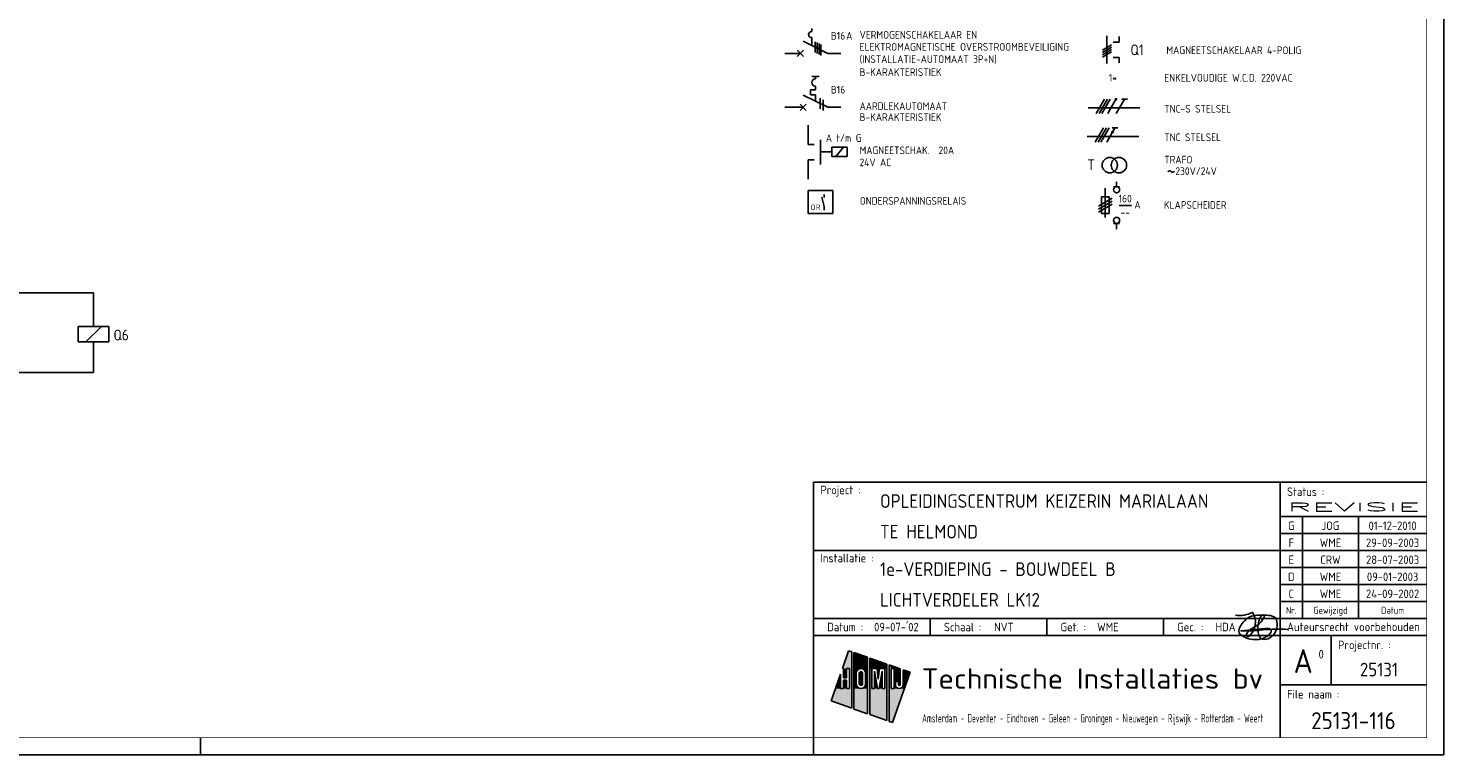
# Model space of a CAD drawing. Header units: millimetres. Extents: x 0 to 1189, y -5 to 836.
# Tile 7 of 10: x 773 to 1189, y -5 to 208. Entities that reach past the tile are written whole.
import ezdxf
from ezdxf.enums import TextEntityAlignment as Align

# ---------------------------------------------------------------- set-up
doc = ezdxf.new("R2010")
doc.units = ezdxf.units.MM
doc.linetypes.add('HIDDEN', pattern=[9.525, 6.35, -3.175])
doc.layers.get('0').update_dxf_attribs({"linetype": 'CONTINUOUS'})
for name, color, linetype in [('02-61-50-lijn050', 90, 'CONTINUOUS'), ('1', 7, 'CONTINUOUS'), ('40', 1, 'CONTINUOUS'), ('41', 2, 'CONTINUOUS'), ('70', 1, 'CONTINUOUS'), ('71', 2, 'CONTINUOUS'), ('EL$2B---_KADER', 4, 'CONTINUOUS'), ('LIJN025', 10, 'CONTINUOUS'), ('LIJN035', 50, 'CONTINUOUS'), ('LIJN050', 90, 'CONTINUOUS'), ('TEKST18', 210, 'CONTINUOUS'), ('TEKST25', 10, 'CONTINUOUS'), ('TEKST35', 50, 'CONTINUOUS'), ('TEKST50', 90, 'CONTINUOUS'), ('TEKST70', 130, 'CONTINUOUS')]:
    doc.layers.add(name, color=color, linetype=linetype)
doc.styles.add('5_0', font='iso.shx')
doc.styles.add('HELV', font='ISO.SHX')
doc.styles.add('ISO', font='ISO.SHX')
doc.styles.add('NEN', font='iso.shx')
doc.styles.add('ROMAND', font='romand')

# ---------------------------------------------------------------- blocks, each defined once
blk = doc.blocks.new('A0')
at = {"layer": 'LIJN025'}
for p, q in [((1141, 80), (1141, 5)), ((1141, 70), (1184, 70)), ((1147.5, 70), (1147.5, 40)), ((1164, 70), (1164, 40)), ((1141, 65), (1184, 65)), ((1004, 60), (1141, 60)), ((1141, 60), (1184, 60)), ((1141, 55), (1184, 55)), ((1141, 50), (1184, 50)), ((1141, 45), (1184, 45)), ((1004, 40), (1184, 40)), ((1038.25, 35), (1038.25, 40)), ((1072.5, 35), (1072.5, 40)), ((1106.75, 35), (1106.75, 40)), ((1004, 35), (1184, 35)), ((1156, 35), (1156, 20.5)), ((1014.28, 30.55), (1012.44, 25.28)), ((1015.23, 30.22), (1014.28, 30.55)), ((1015.23, 13.64), (1015.23, 30.22)), ((1019.81, 28.62), (1015.85, 30)), ((1015.85, 30), (1015.85, 13.42)), ((1012.44, 25.28), (1012.78, 25.28)), ((1012.78, 25.28), (1012.78, 22.62)), ((1013.68, 25.28), (1014.58, 25.28)), ((1013.68, 22.62), (1013.68, 25.28)), ((1014.58, 25.28), (1014.58, 19.41)), ((1016.9, 24.86), (1017.35, 25.18)), ((1017.35, 25.18), (1017.88, 25.28)), ((1017.88, 25.28), (1018.41, 25.18)), ((1018.41, 25.18), (1018.85, 24.88)), ((1019.81, 12.03), (1019.81, 28.62)), ((1025.53, 26.61), (1020.49, 28.38)), ((1020.49, 28.38), (1020.49, 11.8)), ((1021.1, 19.41), (1021.1, 25.28)), ((1021.1, 25.28), (1022.62, 25.28)), ((1022.62, 25.28), (1023, 22.14)), ((1023, 22.14), (1023.38, 25.28)), ((1023.38, 25.28), (1024.92, 25.28)), ((1024.92, 25.28), (1024.92, 19.41)), ((1025.53, 10.03), (1025.53, 26.61)), ((1029.46, 25.24), (1026.21, 26.37)), ((1026.21, 26.37), (1026.21, 9.79)), ((1026.81, 19.41), (1026.81, 25.28)), ((1026.81, 25.28), (1027.69, 25.28)), ((1027.69, 25.28), (1027.69, 19.41)), ((1029.46, 20.62), (1029.46, 25.24)), ((1032.31, 24.24), (1030.31, 24.94)), ((1030.31, 24.94), (1030.31, 20.61)), ((1011.88, 23.67), (1009.11, 15.78)), ((1011.88, 19.41), (1011.88, 23.67)), ((1012.78, 22.62), (1013.68, 22.62)), ((1013.68, 21.86), (1012.78, 21.86)), ((1012.78, 21.86), (1012.78, 19.41)), ((1013.68, 19.41), (1013.68, 21.86)), ((1016.51, 23.91), (1016.61, 24.43)), ((1016.51, 20.8), (1016.51, 23.91)), ((1016.61, 20.28), (1016.51, 20.8)), ((1016.61, 24.43), (1016.9, 24.86)), ((1017.39, 23.89), (1017.46, 24.14)), ((1017.39, 20.81), (1017.39, 23.89)), ((1017.45, 20.57), (1017.39, 20.81)), ((1017.46, 24.14), (1017.63, 24.32)), ((1017.63, 24.32), (1017.89, 24.39)), ((1017.89, 24.39), (1018.13, 24.32)), ((1018.13, 24.32), (1018.31, 24.14)), ((1018.31, 24.14), (1018.38, 23.89)), ((1018.38, 20.81), (1018.32, 20.56)), ((1018.38, 23.89), (1018.38, 20.81)), ((1018.85, 24.88), (1019.14, 24.45)), ((1019.14, 24.45), (1019.25, 23.91)), ((1019.25, 20.8), (1019.15, 20.26)), ((1019.25, 23.91), (1019.25, 20.8)), ((1022.72, 19.41), (1021.87, 24.56)), ((1021.87, 24.56), (1021.87, 19.41)), ((1024.15, 24.56), (1023.29, 19.41)), ((1024.15, 19.41), (1024.15, 24.56)), ((1027.14, 9.47), (1032.31, 24.24)), ((1028.02, 20.61), (1028.02, 21.54)), ((1028.02, 21.54), (1028.88, 21.54)), ((1028.88, 21.54), (1028.88, 20.62)), ((1012.78, 19.41), (1011.88, 19.41)), ((1014.58, 19.41), (1013.68, 19.41)), ((1016.91, 19.82), (1016.61, 20.28)), ((1017.37, 19.52), (1016.91, 19.82)), ((1017.91, 19.41), (1017.37, 19.52)), ((1017.64, 20.38), (1017.45, 20.57)), ((1017.89, 20.32), (1017.64, 20.38)), ((1018.14, 20.38), (1017.89, 20.32)), ((1018.43, 19.53), (1017.91, 19.41)), ((1018.32, 20.56), (1018.14, 20.38)), ((1018.86, 19.83), (1018.43, 19.53)), ((1019.15, 20.26), (1018.86, 19.83)), ((1021.87, 19.41), (1021.1, 19.41)), ((1023.29, 19.41), (1022.72, 19.41)), ((1024.92, 19.41), (1024.15, 19.41)), ((1027.69, 19.41), (1026.81, 19.41)), ((1028.09, 20.16), (1028.02, 20.61)), ((1028.34, 19.76), (1028.09, 20.16)), ((1028.7, 19.5), (1028.34, 19.76)), ((1029.16, 19.41), (1028.7, 19.5)), ((1028.88, 20.62), (1028.97, 20.41)), ((1028.97, 20.41), (1029.17, 20.33)), ((1029.61, 19.5), (1029.16, 19.41)), ((1029.17, 20.33), (1029.37, 20.41)), ((1029.37, 20.41), (1029.46, 20.62)), ((1029.99, 19.77), (1029.61, 19.5)), ((1030.24, 20.17), (1029.99, 19.77)), ((1030.31, 20.61), (1030.24, 20.17)), ((1141, 20.5), (1184, 20.5)), ((1009.11, 15.78), (1015.23, 13.64)), ((1015.85, 13.42), (1019.81, 12.03)), ((1020.49, 11.8), (1025.53, 10.03)), ((1026.21, 9.79), (1027.14, 9.47)), ((824, 0), (824, 5)), ((1004, 0), (1004, 5))]:
    blk.add_line(p, q, dxfattribs=at)
blk.add_lwpolyline([(1189, 841), (1189, 0), (0, 0), (0, 841)], close=True, dxfattribs=at)
for points in [[(1012.44, 25.28), (1014.28, 30.55), (1015.23, 25.28), (1015.23, 30.22)], [(1015.85, 25.28), (1015.85, 30), (1019.81, 25.28), (1019.81, 28.62)], [(1012.78, 22.62), (1012.78, 25.28), (1013.68, 22.62), (1013.68, 25.28)], [(1014.58, 19.41), (1014.58, 25.28), (1015.23, 19.41), (1015.23, 25.28)], [(1015.85, 23.91), (1015.85, 25.28), (1016.51, 23.91), (1016.61, 24.43)], [(1016.61, 24.43), (1015.85, 25.28), (1016.9, 24.86), (1015.85, 25.28)], [(1016.9, 24.86), (1015.85, 25.28), (1017.35, 25.18), (1015.85, 25.28)], [(1017.35, 25.18), (1015.85, 25.28), (1017.88, 25.28), (1015.85, 25.28)], [(1018.41, 25.18), (1017.88, 25.28), (1018.41, 25.18), (1019.81, 25.28)], [(1018.85, 24.88), (1018.41, 25.18), (1018.85, 24.88), (1019.81, 25.28)], [(1019.14, 24.45), (1018.85, 24.88), (1019.14, 24.45), (1019.81, 25.28)], [(1019.25, 23.91), (1019.14, 24.45), (1019.81, 23.91), (1019.81, 25.28)], [(1020.49, 25.28), (1020.49, 28.38), (1025.53, 25.28), (1025.53, 26.61)], [(1020.49, 19.41), (1020.49, 25.28), (1021.1, 19.41), (1021.1, 25.28)], [(1023, 22.14), (1022.62, 25.28), (1023, 22.14), (1023.38, 25.28)], [(1024.92, 19.41), (1024.92, 25.28), (1025.53, 19.41), (1025.53, 25.28)], [(1026.21, 19.41), (1026.21, 26.37), (1026.81, 19.41), (1026.81, 25.28)], [(1026.81, 25.28), (1026.21, 26.37), (1027.69, 25.28), (1026.21, 26.37)], [(1027.69, 25.28), (1026.21, 26.37), (1029.46, 25.24), (1026.21, 26.37)], [(1027.69, 25.24), (1027.69, 25.28), (1029.46, 25.24)], [(1027.69, 21.54), (1027.69, 25.24), (1029.46, 21.54), (1029.46, 25.24)], [(1030.31, 20.61), (1030.31, 24.94), (1031.04, 20.61), (1032.31, 24.24)], [(1010.39, 19.41), (1011.88, 23.67), (1011.88, 19.41), (1011.88, 23.67)], [(1012.78, 19.41), (1012.78, 21.86), (1013.68, 19.41), (1013.68, 21.86)], [(1015.85, 20.8), (1015.85, 23.91), (1016.51, 20.8), (1016.51, 23.91)], [(1015.85, 19.41), (1015.85, 20.8), (1015.85, 19.41), (1016.51, 20.8)], [(1015.85, 19.41), (1016.51, 20.8), (1015.85, 19.41), (1016.61, 20.28)], [(1017.39, 23.89), (1017.46, 24.14), (1018.38, 23.89), (1018.31, 24.14)], [(1017.39, 20.81), (1017.39, 23.89), (1018.38, 20.81), (1018.38, 23.89)], [(1017.45, 20.57), (1017.39, 20.81), (1018.32, 20.56), (1018.38, 20.81)], [(1017.46, 24.14), (1017.63, 24.32), (1018.31, 24.14), (1018.13, 24.32)], [(1017.63, 24.32), (1017.89, 24.39), (1018.13, 24.32), (1017.89, 24.39)], [(1019.81, 19.41), (1019.15, 20.26), (1019.81, 20.8), (1019.25, 20.8)], [(1019.25, 20.8), (1019.25, 23.91), (1019.81, 20.8), (1019.81, 23.91)], [(1021.87, 19.41), (1021.87, 24.56), (1022.72, 19.41), (1021.87, 24.56)], [(1023.29, 19.41), (1024.15, 24.56), (1024.15, 19.41), (1024.15, 24.56)], [(1027.69, 19.41), (1027.69, 21.54), (1028.02, 20.61), (1028.02, 21.54)], [(1028.02, 20.61), (1028.02, 21.54), (1028.09, 20.16), (1028.02, 20.61)], [(1028.88, 20.62), (1028.88, 21.54), (1028.97, 20.41), (1028.88, 21.54)], [(1028.97, 20.41), (1028.88, 21.54), (1029.17, 20.33), (1028.88, 21.54)], [(1029.17, 20.33), (1028.88, 21.54), (1029.37, 20.41), (1028.88, 21.54)], [(1029.37, 20.41), (1028.88, 21.54), (1029.46, 20.62), (1028.88, 21.54)], [(1029.46, 20.62), (1028.88, 21.54), (1029.46, 20.62), (1029.46, 21.54)], [(1009.11, 15.78), (1010.39, 19.41), (1015.23, 13.64), (1015.23, 19.41)], [(1015.85, 19.41), (1016.61, 20.28), (1015.85, 19.41), (1016.91, 19.82)], [(1015.85, 19.41), (1016.91, 19.82), (1015.85, 19.41), (1017.37, 19.52)], [(1015.85, 19.41), (1017.37, 19.52), (1015.85, 19.41), (1017.91, 19.41)], [(1015.85, 13.42), (1015.85, 19.41), (1019.81, 12.03), (1019.81, 19.41)], [(1017.64, 20.38), (1017.45, 20.57), (1018.14, 20.38), (1018.32, 20.56)], [(1017.89, 20.32), (1017.64, 20.38), (1017.89, 20.32), (1018.14, 20.38)], [(1017.91, 19.41), (1018.43, 19.53), (1017.91, 19.41), (1019.81, 19.41)], [(1018.43, 19.53), (1018.86, 19.83), (1018.43, 19.53), (1019.81, 19.41)], [(1018.86, 19.83), (1019.15, 20.26), (1018.86, 19.83), (1019.81, 19.41)], [(1020.49, 11.8), (1020.49, 19.41), (1025.53, 10.03), (1025.53, 19.41)], [(1026.21, 9.79), (1026.21, 19.41), (1027.14, 9.47), (1030.62, 19.41)], [(1027.69, 19.41), (1028.02, 20.61), (1027.69, 19.41), (1028.09, 20.16)], [(1027.69, 19.41), (1028.09, 20.16), (1027.69, 19.41), (1028.34, 19.76)], [(1027.69, 19.41), (1028.34, 19.76), (1027.69, 19.41), (1028.7, 19.5)], [(1027.69, 19.41), (1028.7, 19.5), (1027.69, 19.41), (1029.16, 19.41)], [(1029.16, 19.41), (1030.62, 19.41), (1029.61, 19.5), (1030.62, 19.41)], [(1030.62, 19.41), (1029.61, 19.5), (1030.62, 19.41), (1029.99, 19.77)], [(1030.62, 19.41), (1029.99, 19.77), (1031.04, 20.61), (1030.24, 20.17)], [(1030.24, 20.17), (1030.31, 20.61), (1030.24, 20.17), (1031.04, 20.61)]]:
    blk.add_solid(points, dxfattribs=at)
at = {"layer": 'LIJN050'}
for p, q in [((1184, 80), (1004, 80)), ((1004, 80), (1004, 5))]:
    blk.add_line(p, q, dxfattribs=at)
at = {"layer": 'LIJN050', "const_width": 0.2}
blk.add_lwpolyline([(1184, 836), (25, 836), (25, 5), (1184, 5)], close=True, dxfattribs=at)
at = {"layer": 'TEKST18', "style": 'ISO'}
for s, p in [('Nr.', (1144.25, 41.43)), ('Gewijzigd', (1155.75, 41.43)), ('Datum', (1174, 41.43))]:
    blk.add_text(s, height=2, dxfattribs=at).set_placement(p, align=Align.CENTER)
at = {"layer": 'TEKST18', "style": 'ISO', "width": 0.67468}
blk.add_text('Amsterdam - Deventer - Eindhoven - Geleen - Groningen - Nieuwegein - Rijswijk - Rotterdam - Weert', height=2.5, dxfattribs=at).set_placement((1035.88, 9.47), (1136, 9.47), align=Align.FIT)
at = {"layer": 'TEKST25', "style": 'ISO'}
for s, p in [('Project :', (1006, 76.5)), ('Status :', (1143, 76)), ('Installatie :', (1006, 56.5)), ('Datum :', (1008, 36.25)), ('Schaal :', (1042.25, 36.25)), ('Get. :', (1076.5, 36.25)), ('Gec. :', (1110.75, 36.25)), ('Projectnr. :', (1158, 31)), ('File naam :', (1143, 16.5))]:
    blk.add_text(s, height=2.5, dxfattribs=at).set_placement(p)
at = {"layer": 'TEKST25', "style": 'ISO', "width": 1.015814}
blk.add_text('Auteursrecht voorbehouden', height=2.5, dxfattribs=at).set_placement((1143, 36.3), (1182, 36.3), align=Align.FIT)
at = {"layer": 'TEKST25', "style": 'ROMAND', "width": 2.899115}
blk.add_attdef('STATUS', text='', height=2.5, dxfattribs=at).set_placement((1143, 71.5), (1182, 71.5), align=Align.FIT)
at = {"layer": 'TEKST25', "style": 'ISO'}
for tag, p in [('E', (1144.25, 66)), ('NAAM-E', (1155.75, 66)), ('DATUM-E', (1174, 66)), ('D', (1144.25, 61)), ('NAAM-D', (1155.75, 61)), ('DATUM-D', (1174, 61)), ('C', (1144.25, 56)), ('NAAM-C', (1155.75, 56)), ('DATUM-C', (1174, 56)), ('B', (1144.25, 51)), ('NAAM-B', (1155.75, 51)), ('DATUM-B', (1174, 51)), ('A', (1144.25, 46)), ('NAAM-A', (1155.75, 46)), ('DATUM-A', (1174, 46))]:
    blk.add_attdef(tag, text='', height=2.5, dxfattribs=at).set_placement(p, align=Align.CENTER)
for tag, p in [('DATUM', (1021.75, 36.25)), ('SCHAAL', (1057, 36.25)), ('GETEKEND', (1087.25, 36.25)), ('GECONTOL.', (1122, 36.25)), ('FORMAAT', (1152.25, 28.25))]:
    blk.add_attdef(tag, p, '', height=2.5, dxfattribs=at)
at = {"layer": 'TEKST35', "style": 'ISO'}
for tag, p in [('PROJECT', (1023.5, 72.5)), ('PLAATS', (1023.5, 63.5)), ('INSTALLATIE-REGEL1', (1023.5, 52.5)), ('INSTALLATIE-REGEL2', (1023.5, 43.5))]:
    blk.add_attdef(tag, p, '', height=4, dxfattribs=at)
blk.add_attdef('PROJ.NR.', text='', height=4, dxfattribs=at).set_placement((1170, 23), align=Align.CENTER)
at = {"layer": 'TEKST50', "style": 'HELV', "width": 1.169753}
blk.add_text('Technische Installaties bv', height=6, dxfattribs=at).set_placement((1035.72, 19.36), (1135.99, 19.36), align=Align.FIT)
at = {"layer": 'TEKST50', "style": 'ISO'}
blk.add_attdef('FILE-NAAM', text='', height=5, dxfattribs=at).set_placement((1162.5, 7.5), align=Align.CENTER)
at = {"layer": 'TEKST70', "style": 'HELV'}
blk.add_text('A', height=7, dxfattribs=at).set_placement((1147.75, 24), align=Align.CENTER)
blk = doc.blocks.new('PRHDAA4')
at = {"layer": '02-61-50-lijn050', "color": 50, "linetype": 'ByBlock', "flags": 128}
blk.add_lwpolyline([(1.04, 2.03, 0.043806), (-6.39, 1.89, -0.031193), (-12.8, 1.6), (-7.61, 2.16, 0.003454), (-5.1, 2.36, -0.231177), (-3.95, 1.92, -0.175519), (-3.92, 1.42, -0.153375), (-4.6, 0.4, -0.056813), (-5.76, -0.34, -0.100205), (-8.11, -0.94, -0.16296), (-12.67, 0.33, -0.379529), (-13.36, 2.09, -0.14016), (-11.01, 5.21, -0.143334), (-9.14, 6.05, -0.06258), (-4.67, 6.18, -0.12688), (-2.65, 5.49, -0.169413), (-2.32, 4.96, -0.095564), (-2.27, 2.38, -0.080055), (-2.63, 1.34, -0.126486), (-4.26, -0.44, -0.214891), (-6.48, -0.78, -0.203106), (-7.05, -0.45, -0.121177), (-7.75, 1.16, -0.121604), (-7.51, 4.45, -0.010614), (-7.31, 5.13, -0.021915), (-7.04, 5.72, -0.15615), (-6.41, 6.24, -0.050224), (-6.16, 6.3, -0.295436), (-5.97, 6.21, -0.250173), (-5.94, 5.68, -0.167384), (-8.57, 2.94, 0.121525), (-11.08, 0.82, 0.14194), (-11.19, 0.5, 0.153562), (-11.18, 0.3, 0.520832), (-10.31, 0.11, 0.362036), (-9.35, 7.05, -0.145439), (-14.41, 6.19)], format="xyb", dxfattribs=at)
blk = doc.blocks.new('T1146')
at = {"layer": '71'}
for p, q in [((-4, 0), (-4, -8)), ((0, -1.5), (-2, -1.5)), ((0, -6.5), (-2, -6.5))]:
    blk.add_line(p, q, dxfattribs=at)
blk = doc.blocks.new('RWS023', base_point=(227, 181))
at = {"layer": '40', "style": 'NEN'}
blk.add_text('~', height=5, dxfattribs=at).set_placement((223.5, 179.5))
blk = doc.blocks.new('KLAPSCHRENVOOI')
at = {"layer": '1', "color": 2}
for p, q in [((-19.2, 4.66), (-19.2, -4.84)), ((-16.5, 5.16), (-14.5, 5.16)), ((-20.45, 1.91), (-17.95, 1.91)), ((-20.45, -3.59), (-20.45, 1.91)), ((-17.95, 1.91), (-17.95, -3.59)), ((-17.95, -3.59), (-20.45, -3.59)), ((-14.5, -6.84), (-16.5, -6.84))]:
    blk.add_line(p, q, dxfattribs=at)
at = {"layer": '1', "color": 1}
for p, q in [((-16.95, 1.46), (-21.45, -1.14)), ((-16.95, 0.46), (-21.45, -2.14)), ((-16.95, -0.54), (-21.45, -3.14))]:
    blk.add_line(p, q, dxfattribs=at)
at = {"layer": '70'}
blk.add_line((-14.69, -0.96), (-10.69, -0.96), dxfattribs=at)
at = {"layer": '71'}
for centre in [(-15.5, 4.16), (-15.5, -5.84)]:
    blk.add_circle(centre, 1, dxfattribs=at)
at = {"layer": 'LIJN035'}
for p, q in [((-15.5, 5.16), (-15.5, 6.76)), ((-15.5, -6.84), (-15.5, -8.69))]:
    blk.add_line(p, q, dxfattribs=at)
at = {"layer": '40', "style": 'NEN'}
for s, p in [('160', (-12.69, 0.04)), ('--', (-12.69, -4.46))]:
    blk.add_text(s, height=2.5, dxfattribs=at).set_placement(p, align=Align.CENTER)
blk.add_text('A', height=2.5, dxfattribs=at).set_placement((-9.69, -1.96))
at = {"layer": 'TEKST25', "style": 'ISO'}
blk.add_text('KLAPSCHEIDER', height=2.5, dxfattribs=at).set_placement((-0.06, -2.04))

msp = doc.modelspace()

# ---------------------------------------------------------------- linework, layer by layer
at = {"color": 10}
for p, q in [((1086.97, 183.28), (1089.41, 187.5)), ((1087.82, 183.28), (1090.25, 187.5)), ((1088.66, 183.28), (1091.1, 187.5)), ((1090.35, 183.28), (1092.78, 187.5)), ((1092.88, 183.28), (1095.31, 187.5)), ((1094.47, 187.5), (1096.16, 187.5)), ((1086.68, 174.91), (1089.12, 179.13)), ((1087.52, 174.91), (1089.96, 179.13)), ((1088.37, 174.91), (1090.8, 179.13)), ((1090.06, 174.91), (1092.49, 179.13)), ((1091.65, 179.13), (1093.33, 179.13))]:
    msp.add_line(p, q, dxfattribs=at)
at = {"color": 50}
for p, q in [((1084.57, 184.97), (1099.76, 184.97)), ((1084.28, 176.6), (1099.47, 176.6))]:
    msp.add_line(p, q, dxfattribs=at)
at = {"color": 10, "const_width": 0.422}
for points in [[(1092.6, 187.61, 1), (1092.97, 187.39, 1)], [(1091.58, 177.97, 1), (1091.94, 177.76, 1)]]:
    msp.add_lwpolyline(points, format="xyb", close=True, dxfattribs=at)
at = {"layer": '1', "color": 2}
for p, q in [((1000.94, 204.59), (1008.17, 200.98)), ((1004.54, 194.22), (1004.54, 193.5)), ((1004.54, 191.34), (1004.54, 190.26)), ((1000.94, 188.75), (1008.17, 185.14)), ((1004.54, 190.26), (1003.1, 190.26)), ((1003.1, 190.26), (1003.1, 188.82)), ((1003.1, 188.82), (1004.54, 188.82)), ((1004.54, 188.82), (1004.54, 186.96))]:
    msp.add_line(p, q, dxfattribs=at)
msp.add_arc((1004.54, 192.42), 1.08, 90, 270, dxfattribs=at)
at = {"layer": '70'}
for p, q in [((1004.42, 204.42), (1004.42, 201.27)), ((1005, 204.14), (1005, 200.99)), ((1005.58, 203.84), (1005.58, 200.69)), ((1006.16, 203.55), (1006.16, 200.4)), ((1088.78, 201.93), (1091.51, 203.5)), ((1091.51, 202.83), (1088.78, 201.25)), ((1088.78, 200.58), (1091.51, 202.15)), ((1088.78, 199.9), (1091.51, 201.48)), ((1005.95, 187.83), (1005.95, 184.68)), ((1006.85, 187.38), (1006.85, 184.23))]:
    msp.add_line(p, q, dxfattribs=at)
at = {"layer": '71'}
for p, q in [((1003.44, 207.4), (1003.44, 208.3)), ((1003.44, 203.35), (1003.44, 205.6)), ((1090.14, 206.09), (1090.14, 197.99)), ((1093.74, 204.29), (1091.94, 204.29)), ((1093.74, 199.79), (1091.94, 199.79)), ((1000.04, 186.04), (1001.84, 184.24)), ((1000.04, 184.24), (1001.84, 186.04)), ((1013.88, 173.44), (1009.38, 173.44)), ((1009.38, 173.44), (1009.38, 170.74)), ((1009.38, 170.74), (1013.88, 170.74)), ((1013.88, 170.74), (1013.88, 173.44)), ((1009.68, 160.68), (1002.39, 160.68)), ((1002.39, 160.68), (1002.39, 153.93)), ((1007.05, 155.97), (1006.37, 158.76)), ((1009.68, 153.93), (1009.68, 160.68)), ((1002.39, 153.93), (1009.68, 153.93))]:
    msp.add_line(p, q, dxfattribs=at)
for centre in [(1090.95, 168.15), (1093.65, 168.15)]:
    msp.add_circle(centre, 2.25, dxfattribs=at)
msp.add_arc((1003.44, 206.5), 0.9, 90, 270, dxfattribs=at)
at = {"layer": 'LIJN025', "color": 2, "linetype": 'Continuous'}
for p, q in [((999.21, 201.88), (1000.98, 200.1)), ((999.21, 200.1), (1000.98, 201.88))]:
    msp.add_line(p, q, dxfattribs=at)
at = {"layer": 'LIJN025', "color": 2, "linetype": 'HIDDEN', "ltscale": 2.5}
msp.add_line((1009.38, 172.09), (1005.99, 172.09), dxfattribs=at)
at = {"layer": 'LIJN025', "color": 1, "linetype": 'Continuous'}
msp.add_line((1010.54, 170.74), (1012.8, 173.44), dxfattribs=at)
at = {"layer": 'LIJN035'}
for p, q in [((1093.74, 204.29), (1093.74, 205.91)), ((1000.09, 200.99), (995.53, 200.99)), ((1008.17, 200.98), (1011.96, 200.98)), ((1093.74, 198.17), (1093.74, 199.79)), ((1000.95, 185.15), (995.53, 185.15)), ((1008.17, 185.14), (1011.96, 185.14)), ((1002.39, 174.2), (1002.39, 179.86)), ((1002.39, 164.05), (1002.39, 169.7)), ((1007.05, 159.54), (1007.05, 158.66)), ((1007.05, 155.97), (1007.05, 154.95)), ((758.37, 130.64), (792.57, 130.64)), ((792.57, 130.64), (792.57, 120.74)), ((788.07, 120.74), (788.07, 116.24)), ((797.07, 120.74), (788.07, 120.74)), ((794.93, 120.74), (790.28, 116.24)), ((797.07, 116.24), (797.07, 120.74)), ((788.07, 116.24), (797.07, 116.24)), ((792.57, 116.24), (792.57, 107.24)), ((758.37, 107.24), (792.57, 107.24)), ((774.64, 107.24), (792.57, 107.24))]:
    msp.add_line(p, q, dxfattribs=at)
at = {"layer": 'LIJN050'}
msp.add_line((1003.45, 194.22), (1005.61, 194.22), dxfattribs=at)

# ---------------------------------------------------------------- block references
at = {"layer": '40', "xscale": 0.900000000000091, "yscale": 0.8999999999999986, "zscale": 0.9}
msp.add_blockref('RWS023', (1110.75, 165.27), dxfattribs=at)
at = {"layer": 'EL$2B---_KADER'}
msp.add_blockref('A0', (0, -5), dxfattribs=at).add_auto_attribs({'PROJECT': 'OPLEIDINGSCENTRUM KEIZERIN MARIALAAN', 'PLAATS': 'TE HELMOND', 'INSTALLATIE-REGEL1': '1e-VERDIEPING - BOUWDEEL B', 'INSTALLATIE-REGEL2': 'LICHTVERDELER LK12', 'PROJ.NR.': '25131', 'FILE-NAAM': '25131-116', 'DATUM': "09-07-'02", 'SCHAAL': 'NVT', 'GETEKEND': 'WME', 'GECONTOL.': 'HDA', 'STATUS': 'REVISIE', 'FORMAAT': '0', 'A': 'C', 'NAAM-A': 'WME', 'DATUM-A': '24-09-2002', 'B': 'D', 'NAAM-B': 'WME', 'DATUM-B': '09-01-2003', 'C': 'E', 'NAAM-C': 'CRW', 'DATUM-C': '28-07-2003', 'D': 'F', 'NAAM-D': 'WME', 'DATUM-D': '29-09-2003', 'E': 'G', 'NAAM-E': 'JOG', 'DATUM-E': '01-12-2010'})
at = {"layer": 'LIJN025', "color": 2, "linetype": 'Continuous', "xscale": 0.900000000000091, "yscale": 0.8999999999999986, "zscale": 0.9, "rotation": 180}
msp.add_blockref('T1146', (1002.39, 168.35), dxfattribs=at)
at = {"layer": 'LIJN035', "xscale": 0.900000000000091, "yscale": 0.8999999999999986, "zscale": 0.9}
msp.add_blockref('KLAPSCHRENVOOI', (1106.91, 157.17), dxfattribs=at)
at = {"layer": 'LIJN050'}
msp.add_blockref('PRHDAA4', (1142.26, 29.75), dxfattribs=at)

# ---------------------------------------------------------------- texts
at = {"layer": '40', "style": 'NEN'}
for s, height, p in [('B16', 2.25, (1009.07, 205.03)), ('A', 2.25, (1013.57, 205.03)), ('B16', 2.25, (1009.07, 189.19)), ('230V/24V', 2.25, (1110.21, 165.27)), ('OR', 1.62, (1003.09, 154.98))]:
    msp.add_text(s, height=height, dxfattribs=at).set_placement(p)
at = {"layer": '41', "style": 'NEN'}
msp.add_text('T', height=3.15, dxfattribs=at).set_placement((1086.59, 166.69), align=Align.RIGHT)
at = {"layer": 'TEKST25'}
for s, style, p in [('VERMOGENSCHAKELAAR EN ', 'ISO', (1017.5, 205.31)), ('ELEKTROMAGNETISCHE OVERSTROOMBEVEILIGING', 'ISO', (1017.5, 201.77)), ('(INSTALLATIE-AUTOMAAT 3P+N)', 'ISO', (1017.5, 198.17)), ('MAGNEETSCHAKELAAR 4-POLIG', 'ISO', (1107.59, 200.78)), ('B-KARAKTERISTIEK', 'ISO', (1017.5, 194.35)), ('1*', '5_0', (1090.66, 192.67)), ('ENKELVOUDIGE W.C.D. 220VAC', 'ISO', (1106.96, 192.68)), ('AARDLEKAUTOMAAT', 'ISO', (1017.5, 184.34)), ('B-KARAKTERISTIEK', 'ISO', (1017.5, 181.12)), ('TNC-S STELSEL', 'ISO', (1106.96, 183.59)), ('A t/m G', 'ISO', (1007.59, 174.99)), ('TNC STELSEL', 'ISO', (1106.96, 175.22)), ('MAGNEETSCHAK.  20A', 'ISO', (1017.49, 171.39)), ('TRAFO', 'ISO', (1106.96, 168.65)), ('24V AC', 'ISO', (1017.49, 167.85)), ('ONDERSPANNINGSRELAIS', 'ISO', (1017.57, 156.53))]:
    msp.add_text(s, height=2.25, dxfattribs=dict(at, style=style)).set_placement(p)
at = {"layer": 'TEKST35', "style": 'NEN'}
for s, p in [('Q1', (1097.02, 200.45)), ('Q6', (798.42, 116.69))]:
    msp.add_text(s, height=3.15, dxfattribs=at).set_placement(p)

doc.saveas('drawing.dxf')
